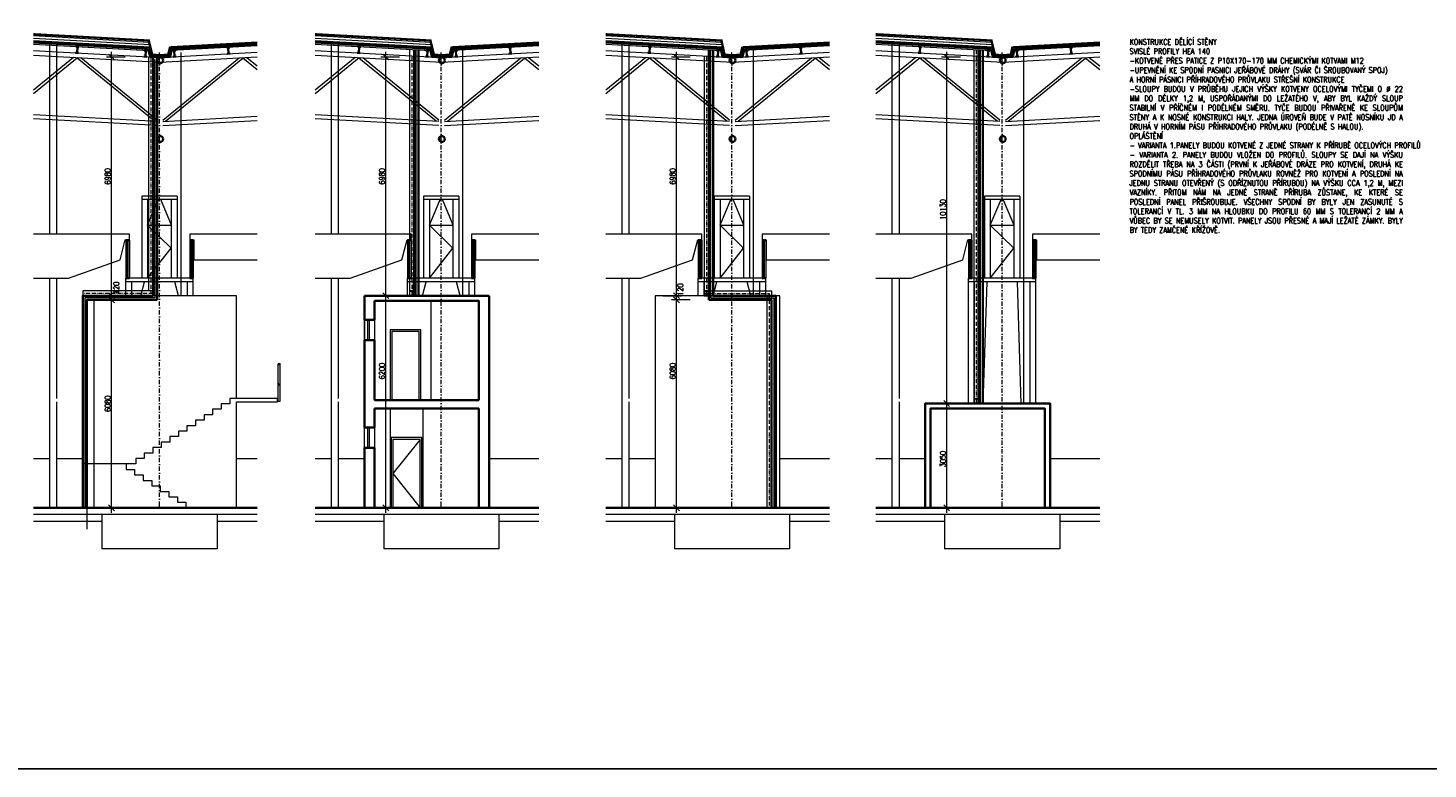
# Model space of a CAD drawing. Header units: millimetres. Extents: x -485339 to 350584, y -1189934 to 0.
# Tile 122 of 178: x 40024 to 80968, y -1189934 to -1168266. Entities that reach past the tile are written whole.
import ezdxf

# ---------------------------------------------------------------- set-up
doc = ezdxf.new("R2010")
doc.units = ezdxf.units.MM
doc.header["$LTSCALE"] = 10
for name, pattern in [('ACAD_ISO10W100', [18.5, 12, -3, 0.5, -3]), ('DASHDOT', [25.4, 12.7, -6.35, 0, -6.35]), ('ČÁRKOVANÁ', [19.05, 12.7, -6.35])]:
    doc.linetypes.add(name, pattern=pattern)
doc.layers.get('Defpoints').update_dxf_attribs({"color": 201})
for name, color, linetype, lineweight in [('N_kóty', 10, 'Continuous', 18), ('N_čáry_obrys', 10, 'Continuous', 35), ('N_čáry_obv.plášt', 212, 'Continuous', 18), ('N_čáry_obv.plášt_obrys', 212, 'Continuous', 35), ('N_čáry_plné', 10, 'Continuous', 18), ('N_čáry_pod', 10, 'ČÁRKOVANÁ', 18), ('St__otvory_dveře', 40, 'Continuous', 18), ('St_otvory_okna', 40, 'Continuous', 18), ('St_popis', 250, 'Continuous', 18), ('St_sloupy_opláštění_pohled', 25, 'ČÁRKOVANÁ', 18), ('St_čáry_obrys', 5, 'Continuous', 35), ('St_čáry_plné', 250, 'Continuous', 18), ('St_šrafy', 250, 'Continuous', 18)]:
    doc.layers.add(name, color=color, linetype=linetype, lineweight=lineweight)
doc.layers.add('N_profily', color=7, linetype='Continuous', lineweight=18, true_color=0x2424ff)
doc.styles.add('ROMANS', font='romans.shx', dxfattribs={"width": 0.8})
doc.styles.get("Standard").update_dxf_attribs({"font": 'simplex.shx', "width": 0.8})
doc.linetypes.add('IZOLACE', pattern='A,0.0001,-0.1,[134,ltypeshp.shx,S=0.1,R=0,X=-0.1,Y=0],-0.2,[134,ltypeshp.shx,S=0.1,R=180,X=0.1,Y=0],-0.1', length=0.4001)
doc.linetypes.add('ZIGZAG', pattern='A,0.00254,-5.08,[131,ltypeshp.shx,S=5.08,R=0,X=-5.08,Y=0],-10.16,[131,ltypeshp.shx,S=5.08,R=180,X=5.08,Y=0],-5.08', length=20.32254)
doc.dimstyles.new('stavebníM100', dxfattribs={"dimtxt": 165, "dimasz": 170, "dimexe": 150, "dimexo": 100, "dimgap": 30, "dimtad": 1, "dimdec": 0, "dimtxsty": 'Standard', "dimblk": 'OBLIQUE', "dimcen": -2.5, "dimdle": 150, "dimclrd": 256, "dimclre": 256, "dimclrt": 256, "dimadec": 4, "dimazin": 0, "dimtfac": 1, "dimtdec": 0, "dimtmove": 2, "dimatfit": 3, "dimldrblk": 'OBLIQUE', "dimfxl": 400, "dimfxlon": 1, "dimlwd": -1, "dimlwe": -1, "dimarcsym": 0})

# ---------------------------------------------------------------- blocks, each defined once
blk = doc.blocks.new('G$C17CABAA1')
at = {"layer": 'St_čáry_obrys'}
for points in [[(-45, 0), (45, 0)], [(0, 0), (0, -180)], [(-45, -180), (45, -180)]]:
    blk.add_lwpolyline(points, dxfattribs=at)
blk = doc.blocks.new('G$CB422E4FE')
at = {"layer": 'St_čáry_obrys'}
for points in [[(50, 0), (-50, 0)], [(0, -1111), (0, 0)], [(50, -1111), (-50, -1111)]]:
    blk.add_lwpolyline(points, dxfattribs=at)
blk = doc.blocks.new('G$C2B4CA35D')
at = {"layer": 'St_čáry_plné'}
for points in [[(4500, -3000), (4500, 0), (0, 0), (0, -6200), (4500, -6200), (4500, -3100)], [(5769, -2000), (5769, -3097), (5721, -3097), (5721, -2000)], [(4500, -3000), (4300, -3000), (4300, -3160), (4050, -3160), (4050, -3320), (3800, -3320), (3800, -3480), (3550, -3480), (3550, -3640), (3300, -3640), (3300, -3800), (3050, -3800), (3050, -3960), (2800, -3960), (2800, -4120), (2550, -4120), (2550, -4280), (2300, -4280), (2300, -4440)], [(4500, -3100), (5700, -3100), (5700, -3000), (4500, -3000)], [(2300, -4440), (2050, -4440), (2050, -4600), (1800, -4600), (1800, -4760), (1550, -4760), (1550, -4920), (0, -4920)], [(1270, -4920), (1270, -5080), (1520, -5080), (1520, -5240), (1770, -5240), (1770, -5300), (1770, -5400), (2020, -5400), (2020, -5560), (2270, -5560), (2270, -5720), (2520, -5720), (2520, -5880), (2770, -5880), (2770, -6040), (3020, -6040), (3020, -6200)]]:
    blk.add_lwpolyline(points, dxfattribs=at)
for centre in [(5745, -2000), (5745, -2595)]:
    blk.add_circle(centre, 24, dxfattribs=at)
blk = doc.blocks.new('_OBLIQUE')
at = {"color": 0, "linetype": 'ByBlock'}
blk.add_line((-0.5, -0.5), (0.5, 0.5), dxfattribs=at)
blk = doc.blocks.new('*D7763')
at = {"layer": 'Defpoints', "color": 0}
for p in [(41743, -1176215), (42468, -1176215), (41743, -1182295)]:
    blk.add_point(p, dxfattribs=at)
at = {"layer": 'N_kóty'}
for p, q in [((42068, -1176215), (42618, -1176215)), ((42468, -1182445), (42468, -1176065)), ((42068, -1182295), (42618, -1182295))]:
    blk.add_line(p, q, dxfattribs=at)
at = {"layer": 'N_kóty', "linetype": 'ByBlock', "xscale": 170, "yscale": 170, "zscale": 170}
for p, rotation in [((42468, -1176215), 90), ((42468, -1182295), 270)]:
    blk.add_blockref('_OBLIQUE', p, dxfattribs=dict(at, rotation=rotation))
at = {"layer": 'N_kóty', "insert": (42356, -1179255), "char_height": 165, "attachment_point": 5, "rotation": 90}
blk.add_mtext('6080', dxfattribs=at)
blk = doc.blocks.new('*D7764')
at = {"layer": 'Defpoints', "color": 0}
for p in [(41623, -1176095), (41743, -1176215), (42468, -1176095)]:
    blk.add_point(p, dxfattribs=at)
at = {"layer": 'N_kóty'}
for p, q in [((42068, -1176095), (42618, -1176095)), ((42068, -1176215), (42618, -1176215)), ((42468, -1176365), (42468, -1175945))]:
    blk.add_line(p, q, dxfattribs=at)
at = {"layer": 'N_kóty', "linetype": 'ByBlock', "xscale": 170, "yscale": 170, "zscale": 170}
for p, rotation in [((42468, -1176095), 90), ((42468, -1176215), 270)]:
    blk.add_blockref('_OBLIQUE', p, dxfattribs=dict(at, rotation=rotation))
at = {"layer": 'N_kóty', "insert": (42607, -1175865), "char_height": 165, "attachment_point": 5, "rotation": 90}
blk.add_mtext('120', dxfattribs=at)
blk = doc.blocks.new('*D7765')
at = {"layer": 'Defpoints', "color": 0}
for p in [(42468, -1169115), (43684, -1169115), (41623, -1176095)]:
    blk.add_point(p, dxfattribs=at)
at = {"layer": 'N_kóty'}
for p, q in [((42868, -1169115), (42318, -1169115)), ((42468, -1176245), (42468, -1168965)), ((42068, -1176095), (42618, -1176095))]:
    blk.add_line(p, q, dxfattribs=at)
at = {"layer": 'N_kóty', "linetype": 'ByBlock', "xscale": 170, "yscale": 170, "zscale": 170}
for p, rotation in [((42468, -1169115), 90), ((42468, -1176095), 270)]:
    blk.add_blockref('_OBLIQUE', p, dxfattribs=dict(at, rotation=rotation))
at = {"layer": 'N_kóty', "insert": (42356, -1172605), "char_height": 165, "attachment_point": 5, "rotation": 90}
blk.add_mtext('6980', dxfattribs=at)
blk = doc.blocks.new('*D7766')
at = {"layer": 'Defpoints', "color": 0}
for p in [(49525, -1176095), (50489, -1176095), (49715, -1182295)]:
    blk.add_point(p, dxfattribs=at)
at = {"layer": 'N_kóty'}
for p, q in [((50089, -1176095), (50639, -1176095)), ((50489, -1182445), (50489, -1175945)), ((50089, -1182295), (50639, -1182295))]:
    blk.add_line(p, q, dxfattribs=at)
at = {"layer": 'N_kóty', "linetype": 'ByBlock', "xscale": 170, "yscale": 170, "zscale": 170}
for p, rotation in [((50489, -1176095), 90), ((50489, -1182295), 270)]:
    blk.add_blockref('_OBLIQUE', p, dxfattribs=dict(at, rotation=rotation))
at = {"layer": 'N_kóty', "insert": (50376, -1178299), "char_height": 165, "attachment_point": 5, "rotation": 90}
blk.add_mtext('6200', dxfattribs=at)
blk = doc.blocks.new('*D7767')
at = {"layer": 'Defpoints', "color": 0}
for p in [(50489, -1169115), (51586, -1169115), (49525, -1176095)]:
    blk.add_point(p, dxfattribs=at)
at = {"layer": 'N_kóty'}
for p, q in [((50889, -1169115), (50339, -1169115)), ((50489, -1176245), (50489, -1168965)), ((50089, -1176095), (50639, -1176095))]:
    blk.add_line(p, q, dxfattribs=at)
at = {"layer": 'N_kóty', "linetype": 'ByBlock', "xscale": 170, "yscale": 170, "zscale": 170}
for p, rotation in [((50489, -1169115), 90), ((50489, -1176095), 270)]:
    blk.add_blockref('_OBLIQUE', p, dxfattribs=dict(at, rotation=rotation))
at = {"layer": 'N_kóty', "insert": (50376, -1172605), "char_height": 165, "attachment_point": 5, "rotation": 90}
blk.add_mtext('6980', dxfattribs=at)
blk = doc.blocks.new('*D7788')
at = {"layer": 'Defpoints', "color": 0}
for p in [(58990, -1176215), (59822, -1176215), (58217, -1182295)]:
    blk.add_point(p, dxfattribs=at)
at = {"layer": 'N_kóty'}
for p, q in [((59390, -1176215), (58840, -1176215)), ((58990, -1182445), (58990, -1176065)), ((58590, -1182295), (59140, -1182295))]:
    blk.add_line(p, q, dxfattribs=at)
at = {"layer": 'N_kóty', "linetype": 'ByBlock', "xscale": 170, "yscale": 170, "zscale": 170}
for p, rotation in [((58990, -1176215), 90), ((58990, -1182295), 270)]:
    blk.add_blockref('_OBLIQUE', p, dxfattribs=dict(at, rotation=rotation))
at = {"layer": 'N_kóty', "insert": (58878, -1178299), "char_height": 165, "attachment_point": 5, "rotation": 90}
blk.add_mtext('6080', dxfattribs=at)
blk = doc.blocks.new('*D7789')
at = {"layer": 'Defpoints', "color": 0}
for p in [(58990, -1169115), (60087, -1169115), (58027, -1176095)]:
    blk.add_point(p, dxfattribs=at)
at = {"layer": 'N_kóty'}
for p, q in [((59390, -1169115), (58840, -1169115)), ((58990, -1176245), (58990, -1168965)), ((58590, -1176095), (59140, -1176095))]:
    blk.add_line(p, q, dxfattribs=at)
at = {"layer": 'N_kóty', "linetype": 'ByBlock', "xscale": 170, "yscale": 170, "zscale": 170}
for p, rotation in [((58990, -1169115), 90), ((58990, -1176095), 270)]:
    blk.add_blockref('_OBLIQUE', p, dxfattribs=dict(at, rotation=rotation))
at = {"layer": 'N_kóty', "insert": (58878, -1172605), "char_height": 165, "attachment_point": 5, "rotation": 90}
blk.add_mtext('6980', dxfattribs=at)
blk = doc.blocks.new('*D7790')
at = {"layer": 'Defpoints', "color": 0}
for p in [(58990, -1176095), (59822, -1176095), (59938, -1176215)]:
    blk.add_point(p, dxfattribs=at)
at = {"layer": 'N_kóty'}
for p, q in [((59390, -1176095), (58840, -1176095)), ((59390, -1176215), (58840, -1176215)), ((58990, -1176365), (58990, -1175945))]:
    blk.add_line(p, q, dxfattribs=at)
at = {"layer": 'N_kóty', "linetype": 'ByBlock', "xscale": 170, "yscale": 170, "zscale": 170}
for p, rotation in [((58990, -1176095), 90), ((58990, -1176215), 270)]:
    blk.add_blockref('_OBLIQUE', p, dxfattribs=dict(at, rotation=rotation))
at = {"layer": 'N_kóty', "insert": (59105, -1175914), "char_height": 165, "attachment_point": 5, "rotation": 90}
blk.add_mtext('120', dxfattribs=at)
blk = doc.blocks.new('*D7791')
at = {"layer": 'Defpoints', "color": 0}
for p in [(66893, -1179245), (67725, -1179245), (66120, -1182295)]:
    blk.add_point(p, dxfattribs=at)
at = {"layer": 'N_kóty'}
for p, q in [((66893, -1182445), (66893, -1179095)), ((67293, -1179245), (66743, -1179245)), ((66493, -1182295), (67043, -1182295))]:
    blk.add_line(p, q, dxfattribs=at)
at = {"layer": 'N_kóty', "linetype": 'ByBlock', "xscale": 170, "yscale": 170, "zscale": 170}
for p, rotation in [((66893, -1179245), 90), ((66893, -1182295), 270)]:
    blk.add_blockref('_OBLIQUE', p, dxfattribs=dict(at, rotation=rotation))
at = {"layer": 'N_kóty', "insert": (66781, -1180871), "char_height": 165, "attachment_point": 5, "rotation": 90}
blk.add_mtext('3050', dxfattribs=at)
blk = doc.blocks.new('*D7792')
at = {"layer": 'Defpoints', "color": 0}
for p in [(66893, -1169115), (67990, -1169115), (66310, -1179245)]:
    blk.add_point(p, dxfattribs=at)
at = {"layer": 'N_kóty'}
for p, q in [((67293, -1169115), (66743, -1169115)), ((66893, -1179395), (66893, -1168965)), ((66493, -1179245), (67043, -1179245))]:
    blk.add_line(p, q, dxfattribs=at)
at = {"layer": 'N_kóty', "linetype": 'ByBlock', "xscale": 170, "yscale": 170, "zscale": 170}
for p, rotation in [((66893, -1169115), 90), ((66893, -1179245), 270)]:
    blk.add_blockref('_OBLIQUE', p, dxfattribs=dict(at, rotation=rotation))
at = {"layer": 'N_kóty', "insert": (66781, -1173573), "char_height": 165, "attachment_point": 5, "rotation": 90}
blk.add_mtext('10130', dxfattribs=at)

msp = doc.modelspace()

# ---------------------------------------------------------------- linework, layer by layer
at = {"layer": 'Defpoints'}
msp.add_lwpolyline([(-480994, -929890.9), (286897.8, -929890.9), (286897.8, -1189933.9), (-480994, -1189933.9)], close=True, dxfattribs=at)
at = {"layer": 'N_profily', "lineweight": 18}
for points in [[(51180.9, -1168894.8), (51180.9, -1176086.6)], [(51320.9, -1168902.5), (51320.9, -1176095.1)], [(67685.2, -1168900.3), (67685.2, -1179236.6)], [(67825.2, -1168908), (67825.2, -1179245.1)], [(43544.1, -1169107.6), (43544.1, -1175955.1)], [(43684.1, -1169115.3), (43684.1, -1176095.1)], [(59798.2, -1169107.6), (59798.2, -1176086.6)], [(59938.2, -1169115.3), (59938.2, -1176095.1)], [(43684.1, -1175955.1), (41623.5, -1175955.1)], [(41623.5, -1175955.1), (41623.5, -1176095.1)], [(43684.1, -1176095.1), (41623.5, -1176095.1)], [(51320.8, -1175955.1), (51180.8, -1175955.1), (51180.8, -1175963.6), (51246.8, -1175963.6), (51246.8, -1176086.6), (51180.8, -1176086.6), (51180.8, -1176095.1), (51320.8, -1176095.1), (51320.8, -1176086.6), (51254.8, -1176086.6), (51254.8, -1175963.6), (51320.8, -1175963.6)], [(59938.2, -1175955.1), (59798.2, -1175955.1), (59798.2, -1175963.6), (59864.2, -1175963.6), (59864.2, -1176086.6), (59798.2, -1176086.6), (59798.2, -1176095.1), (59938.2, -1176095.1), (59938.2, -1176086.6), (59872.2, -1176086.6), (59872.2, -1175963.6), (59938.2, -1175963.6)], [(59798.2, -1175955.1), (61773.2, -1175955.1)], [(59798.2, -1176095.1), (61773.2, -1176095.1)], [(61633.2, -1176095.1), (61633.2, -1182286.6)], [(61773.2, -1175955.1), (61773.2, -1182295.1)], [(67825.2, -1179105.1), (67685.2, -1179105.1), (67685.2, -1179113.6), (67751.2, -1179113.6), (67751.2, -1179236.6), (67685.2, -1179236.6), (67685.2, -1179245.1), (67825.2, -1179245.1), (67825.2, -1179236.6), (67759.2, -1179236.6), (67759.2, -1179113.6), (67825.2, -1179113.6)]]:
    msp.add_lwpolyline(points, dxfattribs=at)
at = {"layer": 'N_profily', "linetype": 'ACAD_ISO10W100', "lineweight": 18}
for points in [[(67755.2, -1168904.2), (67755.2, -1179175.1)], [(43614.1, -1169111.4), (43614.1, -1176025.1)], [(51250.8, -1169111.4), (51250.8, -1176025.1)], [(59868.2, -1169111.4), (59868.2, -1176025.1)], [(43684.1, -1176025.1), (41623.5, -1176025.1)], [(59798.2, -1176025.1), (61703.2, -1176025.1)], [(61703.2, -1176025.1), (61703.2, -1182225.1)]]:
    msp.add_lwpolyline(points, dxfattribs=at)
at = {"layer": 'N_čáry_obrys'}
for points in [[(43552.1, -1168604.8), (43653.8, -1169043.5), (43889.1, -1169056.5), (44124.4, -1169043.5), (44178.1, -1168811.9)], [(51790.2, -1168604.8), (51891.9, -1169043.5), (52127.2, -1169056.5), (52362.6, -1169043.5), (52416.2, -1168811.9)], [(60291.8, -1168604.8), (60393.4, -1169043.5), (60628.8, -1169056.5), (60864.1, -1169043.5), (60917.8, -1168811.9)], [(68194.6, -1168604.8), (68296.3, -1169043.5), (68531.6, -1169056.5), (68767, -1169043.5), (68820.6, -1168811.9)]]:
    msp.add_lwpolyline(points, dxfattribs=at)
at = {"layer": 'N_čáry_obv.plášt', "linetype": 'ZIGZAG'}
for points in [[(51380.8, -1176095.1), (51380.8, -1168905.8)], [(59998.2, -1176155.1), (59998.2, -1168905.8)], [(67885.2, -1179245.1), (67885.2, -1168905.8)], [(43744.1, -1176155.1), (43744.1, -1169190.4)], [(43744.1, -1176155.1), (41683.5, -1176155.1), (41683.5, -1182295.1)], [(59998.2, -1176155.1), (61833.2, -1176155.1), (61833.2, -1182295.1)]]:
    msp.add_lwpolyline(points, dxfattribs=at)
at = {"layer": 'N_čáry_obv.plášt_obrys'}
for points in [[(51320.8, -1176095.1), (51320.8, -1168902.5)], [(51440.8, -1176095.1), (51440.8, -1168909.1)], [(59938.2, -1176215.1), (59938.2, -1168902.5)], [(60058.2, -1176095.1), (60058.2, -1168909.1)], [(67825.2, -1179245.1), (67825.2, -1168902.5)], [(67945.2, -1179245.1), (67945.2, -1168909.1)], [(43684.1, -1176095.1), (43684.1, -1169115.3)], [(43804.1, -1176215.1), (43804.1, -1169121.9)], [(43684.1, -1176095.1), (41623.5, -1176095.1), (41623.5, -1182295.1)], [(43804.1, -1176215.1), (41743.5, -1176215.1), (41743.5, -1182295.1)], [(59938.2, -1176215.1), (61773.2, -1176215.1), (61773.2, -1182295.1)], [(60058.2, -1176095.1), (61893.2, -1176095.1), (61893.2, -1182295.1)]]:
    msp.add_lwpolyline(points, dxfattribs=at)
at = {"layer": 'N_čáry_obv.plášt_obrys', "lineweight": 18}
for points in [[(52742.5, -1176095.1), (52742.5, -1168912.7)], [(61244, -1176095.1), (61244, -1168912.7)], [(69146.8, -1179245.1), (69146.8, -1168912.7)], [(44504.3, -1176095.1), (44504.3, -1168980.9)]]:
    msp.add_lwpolyline(points, dxfattribs=at)
at = {"layer": 'N_čáry_plné'}
for points in [[(40181.1, -1168429.4), (43554.5, -1168615)], [(40181.1, -1168489.5), (43568.6, -1168675.9)], [(48419.2, -1168429.4), (51792.6, -1168615)], [(48419.2, -1168489.5), (51806.7, -1168675.9)], [(56920.8, -1168429.4), (60294.1, -1168615)], [(56920.8, -1168489.5), (60308.2, -1168675.9)], [(64823.6, -1168429.4), (68197, -1168615)], [(64823.6, -1168489.5), (68211.1, -1168675.9)], [(40181.1, -1168629.7), (43601.5, -1168817.9)], [(48419.2, -1168629.7), (51839.6, -1168817.9)], [(56920.8, -1168629.7), (60341.2, -1168817.9)], [(64823.6, -1168629.7), (68244, -1168817.9)]]:
    msp.add_lwpolyline(points, dxfattribs=at)
at = {"layer": 'N_čáry_plné', "linetype": 'IZOLACE', "ltscale": 6}
for points in [[(40181.1, -1168459.4), (43561.5, -1168645.4)], [(48419.2, -1168459.4), (51799.6, -1168645.4)], [(56920.8, -1168459.4), (60301.2, -1168645.4)], [(64823.6, -1168459.4), (68204, -1168645.4)]]:
    msp.add_lwpolyline(points, dxfattribs=at)
at = {"layer": 'N_čáry_plné', "linetype": 'IZOLACE', "ltscale": 12}
for points in [[(40181.1, -1168559.6), (43585, -1168746.9)], [(48419.2, -1168559.6), (51823.1, -1168746.9)], [(56920.8, -1168559.6), (60324.7, -1168746.9)], [(64823.6, -1168559.6), (68227.5, -1168746.9)]]:
    msp.add_lwpolyline(points, dxfattribs=at)
at = {"layer": 'N_čáry_pod', "const_width": 10}
for points in [[(40181.1, -1168419.4), (43552.1, -1168604.8)], [(48419.2, -1168419.4), (51790.2, -1168604.8)], [(56920.8, -1168419.4), (60291.8, -1168604.8)], [(64823.6, -1168419.4), (68194.6, -1168604.8)]]:
    msp.add_lwpolyline(points, dxfattribs=at)
at = {"layer": 'St__otvory_dveře'}
for points in [[(50611.6, -1179145.1), (51511.6, -1179145.1), (51511.6, -1177095.1), (50611.6, -1177095.1)], [(50661.6, -1179145.1), (51461.6, -1179145.1), (51461.6, -1177145.1), (50661.6, -1177145.1)], [(50641.6, -1182295.1), (51541.6, -1182295.1), (51541.6, -1180245.1), (50641.6, -1180245.1)], [(50691.6, -1182295.1), (51491.6, -1182295.1), (51491.6, -1180295.1), (50691.6, -1180295.1)]]:
    msp.add_lwpolyline(points, close=True, dxfattribs=at)
msp.add_lwpolyline([(51491.6, -1180295.1), (50691.6, -1181295.1), (51491.6, -1182295.1)], dxfattribs=at)
at = {"layer": 'St_otvory_okna'}
for points in [[(49961.6, -1177395.1), (49961.6, -1176795.1)], [(50011.6, -1177395.1), (50011.6, -1176795.1)], [(49961.6, -1180545.1), (49961.6, -1179945.1)], [(50011.6, -1180545.1), (50011.6, -1179945.1)]]:
    msp.add_lwpolyline(points, dxfattribs=at)
at = {"layer": 'St_sloupy_opláštění_pohled', "linetype": 'Continuous'}
for points in [[(40648.5, -1168705.5), (40648.5, -1174295.1)], [(40858.5, -1168717.1), (40858.5, -1174295.1)], [(48886.6, -1168705.5), (48886.6, -1174295.1)], [(49096.6, -1168717.1), (49096.6, -1174295.1)], [(57388.2, -1168705.5), (57388.2, -1174295.1)], [(57598.2, -1168717.1), (57598.2, -1174295.1)], [(65291, -1168705.5), (65291, -1174295.1)], [(65501, -1168717.1), (65501, -1174295.1)], [(40648.5, -1175585.1), (40648.5, -1182292.4)], [(40858.5, -1175585.1), (40858.5, -1179095.1)], [(48886.6, -1175585.1), (48886.6, -1182292.4)], [(49096.6, -1175585.1), (49096.6, -1179095.1)], [(57388.2, -1175585.1), (57388.2, -1182292.4)], [(57598.2, -1175585.1), (57598.2, -1179095.1)], [(65291, -1175585.1), (65291, -1182292.4)], [(65501, -1175585.1), (65501, -1179095.1)], [(41743.5, -1176215.1), (41743.5, -1182922.4)], [(41953.5, -1176215.1), (41953.5, -1182295.1)], [(40858.5, -1179195.1), (40858.5, -1182292.4)], [(49096.6, -1179195.1), (49096.6, -1182292.4)], [(57598.2, -1179195.1), (57598.2, -1182292.4)], [(65501, -1179195.1), (65501, -1182292.4)]]:
    msp.add_lwpolyline(points, dxfattribs=at)
at = {"layer": 'St_čáry_obrys'}
for p, q in [((53511.6, -1176095.1), (49861.6, -1176095.1)), ((49861.6, -1176095.1), (49861.6, -1176795.1)), ((53511.6, -1182295.1), (53511.6, -1176095.1)), ((49861.6, -1176795.1), (50161.6, -1176795.1)), ((49861.6, -1177395.1), (50161.6, -1177395.1)), ((49861.6, -1177395.1), (49861.6, -1179945.1)), ((49861.6, -1179945.1), (50161.6, -1179945.1)), ((49861.6, -1180545.1), (50161.6, -1180545.1)), ((49861.6, -1180545.1), (49861.6, -1182295.1))]:
    msp.add_line(p, q, dxfattribs=at)
for points in [[(40181.1, -1168692.8), (43543.5, -1168877.8)], [(43543.5, -1168877.8), (43597.5, -1169110.5), (43889.1, -1169126.6), (44180.8, -1169110.5), (44234.8, -1168877.5)], [(43580.7, -1168816.7), (43637.7, -1169062.7), (43889.1, -1169076.5), (44140.5, -1169062.7), (44197.6, -1168816.4)], [(46726.9, -1168740.4), (44234.8, -1168877.5)], [(48419.2, -1168692.8), (51781.6, -1168877.8)], [(51781.6, -1168877.8), (51835.6, -1169110.5), (52127.2, -1169126.6), (52418.9, -1169110.5), (52472.9, -1168877.5)], [(51818.8, -1168816.7), (51875.8, -1169062.7), (52127.2, -1169076.5), (52378.7, -1169062.7), (52435.7, -1168816.4)], [(54965, -1168740.4), (52472.9, -1168877.5)], [(56920.8, -1168692.8), (60283.2, -1168877.8)], [(60283.2, -1168877.8), (60337.1, -1169110.5), (60628.8, -1169126.6), (60920.4, -1169110.5), (60974.4, -1168877.5)], [(60320.4, -1168816.7), (60377.4, -1169062.7), (60628.8, -1169076.5), (60880.2, -1169062.7), (60937.3, -1168816.4)], [(63466.6, -1168740.4), (60974.4, -1168877.5)], [(64823.6, -1168692.8), (68186, -1168877.8)], [(68186, -1168877.8), (68240, -1169110.5), (68531.6, -1169126.6), (68823.3, -1169110.5), (68877.3, -1168877.5)], [(68223.2, -1168816.7), (68280.2, -1169062.7), (68531.6, -1169076.5), (68783, -1169062.7), (68840.1, -1168816.4)], [(71369.4, -1168740.4), (68877.3, -1168877.5)], [(53211.6, -1179145.1), (53211.6, -1176245.1), (50161.6, -1176245.1), (50161.6, -1176795.1)], [(50161.6, -1176245.1), (53211.6, -1176245.1)], [(50161.6, -1177395.1), (50161.6, -1179145.1)], [(50161.6, -1179145.1), (53211.6, -1179145.1)], [(50161.6, -1179395.1), (53211.6, -1179395.1)], [(50161.6, -1179395.1), (50161.6, -1179945.1)], [(53211.6, -1182295.1), (53211.6, -1179395.1)], [(69916, -1182295.1), (69916, -1179245.1), (66266, -1179245.1), (66266, -1182295.1)], [(69766, -1182295.1), (69766, -1179395.1), (66416, -1179395.1), (66416, -1182295.1)], [(50161.6, -1180545.1), (50161.6, -1182295.1)], [(46726.9, -1182295.1), (40181.1, -1182295.1)], [(54965, -1182295.1), (48419.2, -1182295.1)], [(63466.6, -1182295.1), (56920.8, -1182295.1)], [(71369.4, -1182295.1), (64823.6, -1182295.1)]]:
    msp.add_lwpolyline(points, dxfattribs=at)
for centre in [(43889.1, -1169211.6), (52127.2, -1169211.6), (60628.8, -1169211.6), (68531.6, -1169211.6), (43889.1, -1171511.6), (52127.2, -1171511.6), (60628.8, -1171511.6), (68531.6, -1171511.6)]:
    msp.add_circle(centre, 85, dxfattribs=at)
at = {"layer": 'St_čáry_plné', "linetype": 'ČÁRKOVANÁ', "const_width": 10}
for points in [[(40181.1, -1168629.7), (43580.7, -1168816.7)], [(46726.9, -1168677.3), (44197.6, -1168816.4)], [(48419.2, -1168629.7), (51818.8, -1168816.7)], [(54965, -1168677.3), (52435.7, -1168816.4)], [(56920.8, -1168629.7), (60320.4, -1168816.7)], [(63466.6, -1168677.3), (60937.3, -1168816.4)], [(64823.6, -1168629.7), (68223.2, -1168816.7)], [(71369.4, -1168677.3), (68840.1, -1168816.4)]]:
    msp.add_lwpolyline(points, dxfattribs=at)
at = {"layer": 'St_čáry_plné'}
for points in [[(40181.1, -1168629.7), (43580.7, -1168816.7)], [(40181.1, -1168742.9), (43555.3, -1168928.5)], [(40181.1, -1168922.7), (43889.1, -1169126.6), (46726.9, -1168970.5)], [(46726.9, -1168677.3), (44197.6, -1168816.4)], [(46726.9, -1168790.5), (44223, -1168928.2)], [(48419.2, -1168629.7), (51818.8, -1168816.7)], [(48419.2, -1168742.9), (51793.4, -1168928.5)], [(48419.2, -1168922.7), (52127.2, -1169126.6), (54965, -1168970.5)], [(54965, -1168677.3), (52435.7, -1168816.4)], [(54965, -1168790.5), (52461.1, -1168928.2)], [(56920.8, -1168629.7), (60320.4, -1168816.7)], [(56920.8, -1168742.9), (60294.9, -1168928.5)], [(56920.8, -1168922.7), (60628.8, -1169126.6), (63466.6, -1168970.5)], [(63466.6, -1168677.3), (60937.3, -1168816.4)], [(63466.6, -1168790.5), (60962.7, -1168928.2)], [(64823.6, -1168629.7), (68223.2, -1168816.7)], [(64823.6, -1168742.9), (68197.8, -1168928.5)], [(64823.6, -1168922.7), (68531.6, -1169126.6), (71369.4, -1168970.5)], [(71369.4, -1168677.3), (68840.1, -1168816.4)], [(71369.4, -1168790.5), (68865.5, -1168928.2)], [(40181.1, -1169062.9), (43889.1, -1169266.8), (46726.9, -1169110.7)], [(41351.7, -1169126.7), (40181.1, -1170083.4)], [(41469.5, -1169133.7), (40181.1, -1170186.7)], [(43722.8, -1170994.8), (41462.4, -1169146)], [(43804.1, -1170958), (41573.8, -1169133.8)], [(43968.6, -1170958), (46198.9, -1169133.8)], [(44049.9, -1170994.8), (46310.3, -1169146)], [(46303.2, -1169133.7), (46726.9, -1169480)], [(46421, -1169126.7), (46726.9, -1169376.7)], [(48419.2, -1169062.9), (52127.2, -1169266.8), (54965, -1169110.7)], [(49589.8, -1169126.7), (48419.2, -1170083.4)], [(49707.6, -1169133.7), (48419.2, -1170186.7)], [(51960.9, -1170994.8), (49700.5, -1169146)], [(52042.2, -1170958), (49812, -1169133.8)], [(52206.7, -1170958), (54437, -1169133.8)], [(52288.1, -1170994.8), (54548.4, -1169146)], [(54541.3, -1169133.7), (54965, -1169480)], [(54659.1, -1169126.7), (54965, -1169376.7)], [(56920.8, -1169062.9), (60628.8, -1169266.8), (63466.6, -1169110.7)], [(58091.4, -1169126.7), (56920.8, -1170083.4)], [(58209.2, -1169133.7), (56920.8, -1170186.7)], [(60462.5, -1170994.8), (58202.1, -1169146)], [(60543.8, -1170958), (58313.5, -1169133.8)], [(60708.3, -1170958), (62938.6, -1169133.8)], [(60789.6, -1170994.8), (63050, -1169146)], [(63042.9, -1169133.7), (63466.6, -1169480)], [(63160.7, -1169126.7), (63466.6, -1169376.7)], [(64823.6, -1169062.9), (68531.6, -1169266.8), (71369.4, -1169110.7)], [(65994.2, -1169126.7), (64823.6, -1170083.4)], [(66112, -1169133.7), (64823.6, -1170186.7)], [(68365.3, -1170994.8), (66104.9, -1169146)], [(68446.6, -1170958), (66216.3, -1169133.8)], [(68611.1, -1170958), (70841.4, -1169133.8)], [(68692.5, -1170994.8), (70952.8, -1169146)], [(70945.7, -1169133.7), (71369.4, -1169480)], [(71063.5, -1169126.7), (71369.4, -1169376.7)], [(43804.1, -1170999.3), (40181.1, -1170800.3)], [(43804.1, -1171119.4), (40181.1, -1170920.4)], [(43968.6, -1170999.3), (46726.9, -1170847.8)], [(43968.6, -1171119.4), (46726.9, -1170967.9)], [(52042.2, -1170999.3), (48419.2, -1170800.3)], [(52042.2, -1171119.4), (48419.2, -1170920.4)], [(52206.7, -1170999.3), (54965, -1170847.8)], [(52206.7, -1171119.4), (54965, -1170967.9)], [(60543.8, -1170999.3), (56920.8, -1170800.3)], [(60543.8, -1171119.4), (56920.8, -1170920.4)], [(60708.3, -1170999.3), (63466.6, -1170847.8)], [(60708.3, -1171119.4), (63466.6, -1170967.9)], [(68446.6, -1170999.3), (64823.6, -1170800.3)], [(68446.6, -1171119.4), (64823.6, -1170920.4)], [(68611.1, -1170999.3), (71369.4, -1170847.8)], [(68611.1, -1171119.4), (71369.4, -1170967.9)], [(43354.1, -1173185.1), (43354.1, -1175585.1)], [(44384.3, -1173185.1), (43354.1, -1173185.1)], [(44384.3, -1173285.1), (43354.1, -1173285.1)], [(43524.1, -1173285.1), (43524.1, -1175585.1)], [(43524.1, -1174030.4), (43841.6, -1173285.1)], [(44222.9, -1174030.4), (43905.3, -1173285.1)], [(44214.3, -1173285.1), (44214.3, -1175585.1)], [(44384.3, -1173185.1), (44384.3, -1175585.1)], [(51592.2, -1173185.1), (51592.2, -1175585.1)], [(52622.5, -1173185.1), (51592.2, -1173185.1)], [(52622.5, -1173285.1), (51592.2, -1173285.1)], [(51762.2, -1173285.1), (51762.2, -1175585.1)], [(51762.2, -1174030.4), (52079.8, -1173285.1)], [(52461, -1174030.4), (52143.5, -1173285.1)], [(52452.5, -1173285.1), (52452.5, -1175585.1)], [(52622.5, -1173185.1), (52622.5, -1175585.1)], [(60093.8, -1173185.1), (60093.8, -1175585.1)], [(61124, -1173185.1), (60093.8, -1173185.1)], [(61124, -1173285.1), (60093.8, -1173285.1)], [(60263.8, -1173285.1), (60263.8, -1175585.1)], [(60263.8, -1174030.4), (60581.3, -1173285.1)], [(60962.6, -1174030.4), (60645, -1173285.1)], [(60954, -1173285.1), (60954, -1175585.1)], [(61124, -1173185.1), (61124, -1175585.1)], [(67996.6, -1173185.1), (67996.6, -1175585.1)], [(69026.8, -1173185.1), (67996.6, -1173185.1)], [(69026.8, -1173285.1), (67996.6, -1173285.1)], [(68166.6, -1173285.1), (68166.6, -1175585.1)], [(68166.6, -1174030.4), (68484.2, -1173285.1)], [(68865.4, -1174030.4), (68547.9, -1173285.1)], [(68856.8, -1173285.1), (68856.8, -1175585.1)], [(69026.8, -1173185.1), (69026.8, -1175585.1)], [(43524.1, -1175585.1), (44214.3, -1174706.9), (43524.1, -1174030.4), (44214.3, -1174030.4)], [(51762.2, -1175585.1), (52452.5, -1174706.9), (51762.2, -1174030.4), (52452.5, -1174030.4)], [(60263.8, -1175585.1), (60954, -1174706.9), (60263.8, -1174030.4), (60954, -1174030.4)], [(68166.6, -1175585.1), (68856.8, -1174706.9), (68166.6, -1174030.4), (68856.8, -1174030.4)], [(40181.1, -1175585.1), (41209.5, -1175585.1), (42718.7, -1175049.3), (42870.8, -1174457.2), (42988.5, -1174457.2), (42988.5, -1174295.1), (40181.1, -1174295.1)], [(42888.5, -1174473.5), (42888.5, -1175585.1)], [(42988.5, -1174473.5), (42988.5, -1175585.1)], [(46726.9, -1174295.1), (44757.8, -1174295.1), (44757.8, -1174457.2), (44875.5, -1174457.2), (44875.5, -1175041.6), (46726.9, -1175041.6)], [(44758.5, -1174473.5), (44758.5, -1175585.1)], [(44858.5, -1174473.5), (44858.5, -1175585.1)], [(48419.2, -1175585.1), (49447.6, -1175585.1), (50956.9, -1175049.3), (51109, -1174457.2), (51226.6, -1174457.2), (51226.6, -1174295.1), (48419.2, -1174295.1)], [(51126.6, -1174473.5), (51126.6, -1175585.1)], [(51226.6, -1174473.5), (51226.6, -1175585.1)], [(54965, -1174295.1), (52996, -1174295.1), (52996, -1174457.2), (53113.6, -1174457.2), (53113.6, -1175041.6), (54965, -1175041.6)], [(52996.6, -1174473.5), (52996.6, -1175585.1)], [(53096.6, -1174473.5), (53096.6, -1175585.1)], [(56920.8, -1175585.1), (57949.2, -1175585.1), (59458.4, -1175049.3), (59610.5, -1174457.2), (59728.2, -1174457.2), (59728.2, -1174295.1), (56920.8, -1174295.1)], [(59628.2, -1174473.5), (59628.2, -1175585.1)], [(59728.2, -1174473.5), (59728.2, -1175585.1)], [(63466.6, -1174295.1), (61497.5, -1174295.1), (61497.5, -1174457.2), (61615.2, -1174457.2), (61615.2, -1175041.6), (63466.6, -1175041.6)], [(61498.2, -1174473.5), (61498.2, -1175585.1)], [(61598.2, -1174473.5), (61598.2, -1175585.1)], [(64823.6, -1175585.1), (65852, -1175585.1), (67361.3, -1175049.3), (67513.4, -1174457.2), (67631, -1174457.2), (67631, -1174295.1), (64823.6, -1174295.1)], [(67531, -1174473.5), (67531, -1175585.1)], [(67631, -1174473.5), (67631, -1175585.1)], [(71369.4, -1174295.1), (69400.4, -1174295.1), (69400.4, -1174457.2), (69518, -1174457.2), (69518, -1175041.6), (71369.4, -1175041.6)], [(69401, -1174473.5), (69401, -1175585.1)], [(69501, -1174473.5), (69501, -1175585.1)], [(44858.5, -1175585.1), (42888.5, -1175585.1)], [(44858.5, -1175685.1), (42888.5, -1175685.1)], [(43319.6, -1176095.1), (43430.4, -1175685.1)], [(44427.4, -1176095.1), (44316.5, -1175685.1)], [(53096.6, -1175585.1), (51126.6, -1175585.1)], [(53096.6, -1175685.1), (51126.6, -1175685.1)], [(51557.7, -1176095.1), (51668.6, -1175685.1)], [(52665.6, -1176095.1), (52554.7, -1175685.1)], [(61598.2, -1175585.1), (59628.2, -1175585.1)], [(61598.2, -1175685.1), (59628.2, -1175685.1)], [(60059.2, -1176095.1), (60170.1, -1175685.1)], [(61167.1, -1176095.1), (61056.2, -1175685.1)], [(69501, -1175585.1), (67531, -1175585.1)], [(69501, -1175685.1), (67531, -1175685.1)], [(67962.1, -1179245.1), (68073, -1175685.1)], [(69070, -1179245.1), (68959.1, -1175685.1)], [(51811.6, -1179145.1), (51811.6, -1176245.1)], [(50611.6, -1179395.1), (50611.6, -1182295.1)], [(51581.6, -1182295.1), (51581.6, -1179395.1)], [(40181.1, -1180855.1), (40648.5, -1180855.1)], [(40858.5, -1180855.1), (41623.5, -1180855.1)], [(46123.5, -1180855.1), (46726.9, -1180855.1)], [(48419.2, -1180855.1), (48886.6, -1180855.1)], [(49096.6, -1180855.1), (49861.6, -1180855.1)], [(53511.6, -1180855.1), (54965, -1180855.1)], [(56920.8, -1180855.1), (57388.2, -1180855.1)], [(57598.2, -1180855.1), (58363.2, -1180855.1)], [(62013.2, -1180855.1), (63466.6, -1180855.1)], [(64823.6, -1180855.1), (65291, -1180855.1)], [(65501, -1180855.1), (66266, -1180855.1)], [(69916, -1180855.1), (71369.4, -1180855.1)], [(46726.9, -1182495.1), (40181.1, -1182495.1)], [(42188.5, -1182695.1), (40181.1, -1182695.1)], [(46726.9, -1182695.1), (45558.5, -1182695.1)], [(54965, -1182495.1), (48419.2, -1182495.1)], [(50426.6, -1182695.1), (48419.2, -1182695.1)], [(54965, -1182695.1), (53796.6, -1182695.1)], [(63466.6, -1182495.1), (56920.8, -1182495.1)], [(58928.2, -1182695.1), (56920.8, -1182695.1)], [(63466.6, -1182695.1), (62298.2, -1182695.1)], [(71369.4, -1182495.1), (64823.6, -1182495.1)], [(66831, -1182695.1), (64823.6, -1182695.1)], [(71369.4, -1182695.1), (70201, -1182695.1)], [(45558.5, -1183495.1), (42188.5, -1183495.1)], [(53796.6, -1183495.1), (50426.6, -1183495.1)], [(62298.2, -1183495.1), (58928.2, -1183495.1)], [(70201, -1183495.1), (66831, -1183495.1)]]:
    msp.add_lwpolyline(points, dxfattribs=at)
at = {"layer": 'St_čáry_plné', "linetype": 'IZOLACE', "ltscale": 7}
for points in [[(40181.1, -1168659.8), (43587.7, -1168847.2)], [(46726.9, -1168707.3), (44190.5, -1168846.9)], [(48419.2, -1168659.8), (51825.9, -1168847.2)], [(54965, -1168707.3), (52428.7, -1168846.9)], [(56920.8, -1168659.8), (60327.4, -1168847.2)], [(63466.6, -1168707.3), (60930.2, -1168846.9)], [(64823.6, -1168659.8), (68230.3, -1168847.2)], [(71369.4, -1168707.3), (68833.1, -1168846.9)]]:
    msp.add_lwpolyline(points, dxfattribs=at)
at = {"layer": 'St_čáry_plné'}
for points in [[(58363.2, -1182295.1), (62013.2, -1182295.1), (62013.2, -1176095.1), (58363.2, -1176095.1)], [(66266, -1182295.1), (69916, -1182295.1), (69916, -1179245.1), (66266, -1179245.1)]]:
    msp.add_lwpolyline(points, close=True, dxfattribs=at)
at = {"layer": 'St_šrafy', "linetype": 'DASHDOT'}
for points in [[(43873.5, -1182295.1), (43873.5, -1182234.2), (43873.5, -1168984.5)], [(52111.6, -1182295.1), (52111.6, -1182234.2), (52111.6, -1168984.5)], [(60613.2, -1182295.1), (60613.2, -1182234.2), (60613.2, -1168984.5)], [(68516, -1182295.1), (68516, -1182234.2), (68516, -1168984.5)], [(43873.5, -1182295.1), (43873.5, -1182234.2), (43873.5, -1171529.5)], [(43873.5, -1182295.1), (43873.5, -1182234.2), (43873.5, -1171529.5)], [(52111.6, -1182295.1), (52111.6, -1182234.2), (52111.6, -1171529.5)], [(52111.6, -1182295.1), (52111.6, -1182234.2), (52111.6, -1171529.5)], [(60613.2, -1182295.1), (60613.2, -1182234.2), (60613.2, -1171529.5)], [(60613.2, -1182295.1), (60613.2, -1182234.2), (60613.2, -1171529.5)], [(68516, -1182295.1), (68516, -1182234.2), (68516, -1171529.5)], [(68516, -1182295.1), (68516, -1182234.2), (68516, -1171529.5)]]:
    msp.add_lwpolyline(points, dxfattribs=at)
at = {"layer": 'St_šrafy'}
for points in [[(42888.5, -1176095.1), (42888.5, -1175585.1)], [(43058.5, -1176095.1), (43058.5, -1175685.1)], [(44688.5, -1176095.1), (44688.5, -1175685.1)], [(44858.5, -1176095.1), (44858.5, -1175585.1)], [(51126.6, -1176095.1), (51126.6, -1175585.1)], [(51296.6, -1176095.1), (51296.6, -1175685.1)], [(52926.6, -1176095.1), (52926.6, -1175685.1)], [(53096.6, -1176095.1), (53096.6, -1175585.1)], [(59628.2, -1176095.1), (59628.2, -1175585.1)], [(59798.2, -1176095.1), (59798.2, -1175685.1)], [(61428.2, -1176095.1), (61428.2, -1175685.1)], [(61598.2, -1176095.1), (61598.2, -1175585.1)], [(67531, -1179245.1), (67531, -1175585.1)], [(67701, -1179245.1), (67701, -1175685.1)], [(69331, -1179245.1), (69331, -1175685.1)], [(69501, -1179245.1), (69501, -1175585.1)], [(49861.6, -1176795.1), (49861.6, -1177395.1)], [(49861.6, -1177395.1), (49861.6, -1176795.1)], [(50161.6, -1176795.1), (50161.6, -1177395.1)], [(50161.6, -1176795.1), (50161.6, -1177395.1)], [(49861.6, -1180545.1), (49861.6, -1179945.1)], [(50161.6, -1179945.1), (50161.6, -1180545.1)], [(42188.5, -1182495.1), (42188.5, -1183495.1)], [(45558.5, -1182495.1), (45558.5, -1183495.1)], [(50426.6, -1182495.1), (50426.6, -1183495.1)], [(53796.6, -1182495.1), (53796.6, -1183495.1)], [(58928.2, -1182495.1), (58928.2, -1183495.1)], [(62298.2, -1182495.1), (62298.2, -1183495.1)], [(66831, -1182495.1), (66831, -1183495.1)], [(70201, -1182495.1), (70201, -1183495.1)]]:
    msp.add_lwpolyline(points, dxfattribs=at)

# ---------------------------------------------------------------- block references
at = {"layer": 'St_čáry_obrys', "xscale": -1}
for p, rotation in [((41470.5, -1168813.8), 356.5599197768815), ((43467.4, -1168923.7), 356.5599197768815), ((45893, -1169016.6), 183.1488360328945), ((49708.6, -1168813.8), 356.5599197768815), ((51705.5, -1168923.7), 356.5599197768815), ((54131.1, -1169016.6), 183.1488360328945), ((58210.1, -1168813.8), 356.5599197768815), ((60207.1, -1168923.7), 356.5599197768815), ((62632.6, -1169016.6), 183.1488360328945), ((66113, -1168813.8), 356.5599197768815), ((68109.9, -1168923.7), 356.5599197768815), ((70535.5, -1169016.6), 183.1488360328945)]:
    msp.add_blockref('G$C17CABAA1', p, dxfattribs=dict(at, rotation=rotation))
at = {"layer": 'St_čáry_obrys', "rotation": 3.440080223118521}
for p in [(44299.8, -1168923.7), (52537.9, -1168923.7), (61039.5, -1168923.7), (68942.3, -1168923.7)]:
    msp.add_blockref('G$C17CABAA1', p, dxfattribs=at)
at = {"layer": 'St_čáry_obrys'}
for p in [(42938.5, -1174473.5), (44808.5, -1174473.5), (51176.6, -1174473.5), (53046.6, -1174473.5), (59678.2, -1174473.5), (61548.2, -1174473.5), (67581, -1174473.5), (69451, -1174473.5)]:
    msp.add_blockref('G$CB422E4FE', p, dxfattribs=at)
at = {"layer": 'St_čáry_plné'}
msp.add_blockref('G$C2B4CA35D', (41623.5, -1176095.1), dxfattribs=at)

# ---------------------------------------------------------------- texts
at = {"layer": 'St_popis', "lineweight": 15, "insert": (72239, -1168591.8), "char_height": 165, "width": 8205.088, "attachment_point": 1, "rotation": 0.00269, "style": 'ROMANS'}
msp.add_mtext('\\pxqj;KONSTRUKCE DĚLÍCÍ STĚNY\\PSVISLÉ PROFILY HEA 140\\P{\\Fsimplex.shx|c226;-KOTVENÉ PŘES PATICE Z P10X170-170 MM CHEMICKÝMI KOTVAMI M12\\P-UPEVNĚNÍ KE SPODNÍ PASNICI JEŘÁBOVÉ DRÁHY (SVÁR ČI ŠROUBOVANÝ SPOJ)\\PA HORNÍ PÁSNICI PŘÍHRADOVÉHO PRŮVLAKU STŘEŠNÍ KONSTRUKCE\\P-SLOUPY BUDOU V PRŮBĚHU JEJICH VÝŠKY KOTVENY OCELOVÝMI TYČEMI O Ø 22 MM DO DÉLKY 1,2 M, USPOŘÁDANÝMI DO LEŽATÉHO V, ABY BYL KAŽDÝ SLOUP STABILNÍ V PŘÍČNÉM I PODÉLNÉM SMĚRU. TYČE BUDOU PŘIVAŘENÉ KE SLOUPŮM STĚNY A K NOSNÉ KONSTRUKCI HALY. JEDNA ÚROVEŇ BUDE V PATĚ NOSNÍKU JD A DRUHÁ V HORNÍM PÁSU PŘÍHRADOVÉHO PRŮVLAKU (PODÉLNĚ S HALOU). \\POPLÁŠTĚNÍ\\P- VARIANTA 1.PANELY BUDOU KOTVENÉ Z JEDNÉ STRANY K PŘÍRUBĚ OCELOVÝCH PROFILŮ\\P- VARIANTA 2. PANELY BUDOU VLOŽEN DO PROFILŮ. SLOUPY SE DAJÍ NA VÝŠKU ROZDĚLIT TŘEBA NA 3 ČÁSTI (PRVNÍ K JEŘÁBOVÉ DRÁZE PRO KOTVENÍ, DRUHÁ KE SPODNÍMU PÁSU PŘÍHRADOVÉHO PRŮVLAKU ROVNĚŽ PRO KOTVENÍ A POSLEDNÍ NA JEDNU STRANU OTEVŘENÝ (S ODŘÍZNUTOU PŘÍRUBOU) NA VÝŠKU CCA 1,2 M, MEZI VAZNÍKY. PŘITOM NÁM NA JEDNÉ STRANĚ PŘÍRUBA ZŮSTANE, KE KTERÉ SE POSLEDNÍ PANEL PŘIŠROUBUJE. VŠECHNY SPODNÍ BY BYLY JEN ZASUNUTÉ S TOLERANCÍ V TL. 3 MM NA HLOUBKU DO PROFILU 60 MM S TOLERANCÍ 2 MM A VŮBEC BY SE NEMUSELY KOTVIT. PANELY JSOU PŘESNÉ A MAJÍ LEŽATÉ ZÁMKY. BYLY BY TEDY ZAMČENÉ KŘÍŽOVĚ.}', dxfattribs=at)

# ---------------------------------------------------------------- dimensions: what is measured, and where the dimension line sits
at = {"layer": 'N_kóty'}
for base, p1, p2, picture, middle in [((42468, -1169115.3), (41623.5, -1176095.1), (43684.1, -1169115.3), '*D7765', (42355.5, -1172605.2)), ((42468, -1176215.1), (41743.5, -1182295.1), (41743.5, -1176215.1), '*D7763', (42355.5, -1179255.1))]:
    dim = msp.add_linear_dim(base=base, p1=p1, p2=p2, angle=90, dimstyle='stavebníM100', override={"dimtxsty": 'Standard', "dimldrblk": 'OBLIQUE'}, dxfattribs=at)
    dim.commit()
    dim.dimension.update_dxf_attribs({"geometry": picture, "text_midpoint": middle})
for base, p1, p2, picture, middle in [((50488.9, -1169115.3), (49525.3, -1176095.1), (51585.9, -1169115.3), '*D7767', (50376.4, -1172605.2)), ((58990.4, -1169115.3), (58026.8, -1176095.1), (60087.5, -1169115.3), '*D7789', (58877.9, -1172605.2))]:
    dim = msp.add_linear_dim(base=base, p1=p1, p2=p2, angle=90, dimstyle='stavebníM100', dxfattribs=at)
    dim.commit()
    dim.dimension.update_dxf_attribs({"geometry": picture, "text_midpoint": middle})
for base, p1, p2, picture, middle in [((66893.3, -1169115.3), (66310.1, -1179245.1), (67990.3, -1169115.3), '*D7792', (66780.8, -1173573.5)), ((58990.4, -1176095.1), (59938.2, -1176215.1), (59822.4, -1176095.1), '*D7790', (59104.8, -1175913.5)), ((50488.9, -1176095.1), (49715.3, -1182295.1), (49525.3, -1176095.1), '*D7766', (50376.4, -1178298.9)), ((58990.4, -1176215.1), (58216.8, -1182295.1), (59822.4, -1176215.1), '*D7788', (58877.9, -1178298.9)), ((66893.3, -1179245.1), (66119.7, -1182295.1), (67725.2, -1179245.1), '*D7791', (66780.8, -1180870.8))]:
    dim = msp.add_linear_dim(base=base, p1=p1, p2=p2, angle=90, dimstyle='stavebníM100', dxfattribs=at)
    dim.commit()
    dim.dimension.update_dxf_attribs({"geometry": picture, "text_midpoint": middle, "dimtype": 160})
dim = msp.add_linear_dim(base=(42468, -1176095.1), p1=(41743.5, -1176215.1), p2=(41623.5, -1176095.1), angle=90, dimstyle='stavebníM100', override={"dimtxsty": 'Standard', "dimldrblk": 'OBLIQUE'}, dxfattribs=at)
dim.commit()
dim.dimension.update_dxf_attribs({"geometry": '*D7764', "text_midpoint": (42607, -1175864.6), "dimtype": 160})

doc.saveas('drawing.dxf')
